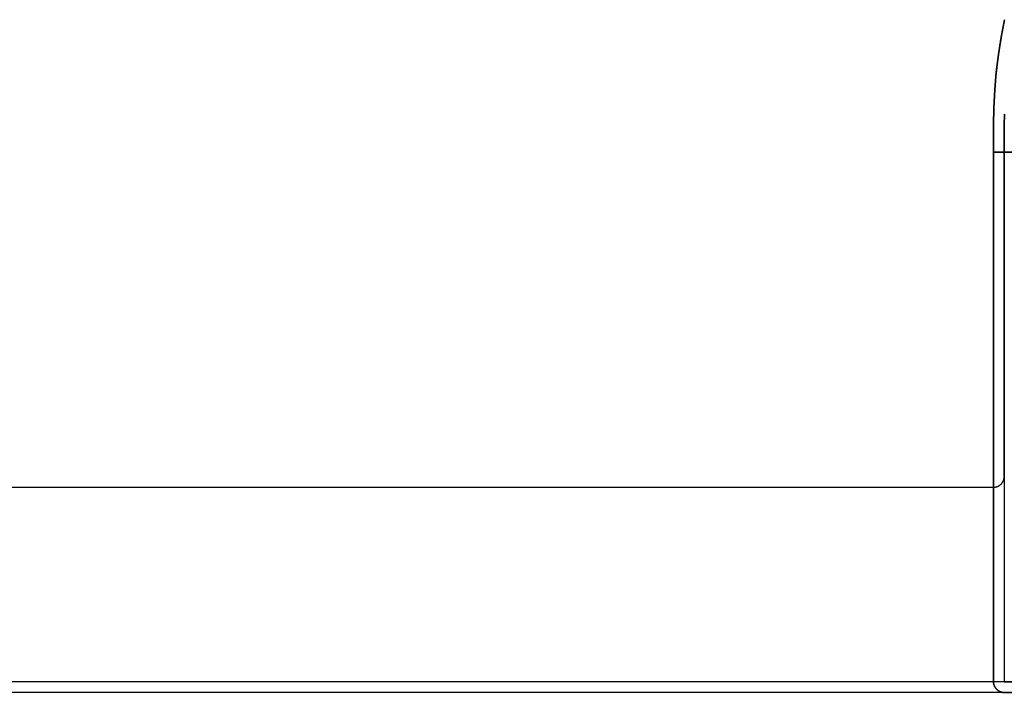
# Model space of a CAD drawing. Header units: millimetres. Extents: x -165 to 165, y -140 to 140.
# Tile 22 of 38: x 27 to 45, y 120 to 132. Entities that reach past the tile are written whole.
import ezdxf

# ---------------------------------------------------------------- set-up
doc = ezdxf.new("R2010")
doc.units = ezdxf.units.MM
doc.header["$MEASUREMENT"] = 0
doc.layers.add('Predefinito', color=5, linetype='Continuous')

# ---------------------------------------------------------------- blocks, each defined once
blk = doc.blocks.new('(#617) SUMATRA')
at = {"layer": 'Predefinito'}
for points in [[(45.202, 132.449), (45.159, 132.229), (45.121, 132.008), (45.088, 131.789), (45.061, 131.571), (45.038, 131.354), (45.021, 131.138), (45.009, 130.924), (45.002, 130.711), (45, 130.5)], [(45, 130.5), (45.006, 130.828), (45.023, 131.155), (45.051, 131.482), (45.09, 131.808), (45.141, 132.132), (45.203, 132.454)], [(45, 130.5), (45.006, 130.828), (45.023, 131.155), (45.051, 131.482), (45.09, 131.808), (45.141, 132.132), (45.203, 132.454)], [(45.2, 130.5), (45.202, 130.706)], [(45, 130.5), (45, 120.2)], [(45, 130.5), (45, 120.2)], [(45.2, 124), (45.2, 130.5)], [(45, 130), (47, 130)], [(45, 123.8), (45.004, 123.8), (45.009, 123.8), (45.013, 123.8), (45.018, 123.801), (45.023, 123.801), (45.027, 123.802), (45.032, 123.803), (45.036, 123.803), (45.041, 123.804), (45.046, 123.805), (45.05, 123.806), (45.055, 123.808), (45.06, 123.809), (45.064, 123.811), (45.069, 123.812), (45.074, 123.814), (45.078, 123.816), (45.083, 123.818), (45.087, 123.82), (45.092, 123.822), (45.096, 123.825), (45.101, 123.827), (45.105, 123.83), (45.109, 123.833), (45.114, 123.835), (45.118, 123.838), (45.122, 123.842), (45.126, 123.845), (45.13, 123.848), (45.134, 123.851), (45.138, 123.855), (45.141, 123.859), (45.145, 123.862), (45.149, 123.866), (45.152, 123.87), (45.155, 123.874), (45.158, 123.878), (45.162, 123.882), (45.165, 123.886), (45.167, 123.891), (45.17, 123.895), (45.173, 123.899), (45.175, 123.904), (45.178, 123.908), (45.18, 123.913), (45.182, 123.917), (45.184, 123.922), (45.186, 123.926), (45.188, 123.931), (45.189, 123.936), (45.191, 123.94), (45.192, 123.945), (45.194, 123.95), (45.195, 123.954), (45.196, 123.959), (45.197, 123.964), (45.197, 123.968), (45.198, 123.973), (45.199, 123.977), (45.199, 123.982), (45.2, 123.987), (45.2, 123.991), (45.2, 123.996), (45.2, 124)], [(-145.8, 123.8), (45, 123.8)], [(45, 122), (45, 123.8)], [(45, 120.5), (45, 122)], [(45, 120.2), (45, 120.5)], [(164.793, 120.2), (-160.8, 120.2)], [(45, 120.2), (45, 120.196), (45, 120.191), (45, 120.187), (45.001, 120.182), (45.001, 120.177), (45.002, 120.173), (45.003, 120.168), (45.003, 120.164), (45.004, 120.159), (45.005, 120.154), (45.006, 120.15), (45.008, 120.145), (45.009, 120.14), (45.011, 120.136), (45.012, 120.131), (45.014, 120.126), (45.016, 120.122), (45.018, 120.117), (45.02, 120.113), (45.022, 120.108), (45.025, 120.104), (45.027, 120.099), (45.03, 120.095), (45.033, 120.091), (45.035, 120.086), (45.038, 120.082), (45.042, 120.078), (45.045, 120.074), (45.048, 120.07), (45.051, 120.066), (45.055, 120.062), (45.059, 120.059), (45.062, 120.055), (45.066, 120.051), (45.07, 120.048), (45.074, 120.045), (45.078, 120.042), (45.082, 120.038), (45.086, 120.035), (45.091, 120.033), (45.095, 120.03), (45.099, 120.027), (45.104, 120.025), (45.108, 120.022), (45.113, 120.02), (45.117, 120.018), (45.122, 120.016), (45.126, 120.014), (45.131, 120.012), (45.136, 120.011), (45.14, 120.009), (45.145, 120.008), (45.15, 120.006), (45.154, 120.005), (45.159, 120.004), (45.164, 120.003), (45.168, 120.003), (45.173, 120.002), (45.177, 120.001), (45.182, 120.001), (45.187, 120), (45.191, 120), (45.196, 120), (45.2, 120)], [(45.2, 120), (45.193, 120), (45.186, 120), (45.18, 120.001), (45.173, 120.002), (45.166, 120.003), (45.159, 120.004), (45.153, 120.006), (45.146, 120.007), (45.139, 120.009), (45.133, 120.012), (45.127, 120.014), (45.12, 120.017), (45.114, 120.019), (45.108, 120.022), (45.102, 120.026), (45.096, 120.029), (45.09, 120.033), (45.085, 120.037), (45.079, 120.041), (45.074, 120.045), (45.069, 120.049), (45.063, 120.054), (45.059, 120.059), (45.054, 120.063), (45.049, 120.069), (45.045, 120.074), (45.041, 120.079), (45.037, 120.085), (45.033, 120.09), (45.029, 120.096), (45.026, 120.102), (45.022, 120.108), (45.019, 120.114), (45.017, 120.12), (45.014, 120.127), (45.012, 120.133), (45.009, 120.139), (45.007, 120.146), (45.006, 120.153), (45.004, 120.159), (45.003, 120.166), (45.002, 120.173), (45.001, 120.18), (45, 120.186), (45, 120.193), (45, 120.2)], [(164.793, 120), (-160.8, 120)], [(45.2, 120), (63.8, 120)]]:
    blk.add_lwpolyline(points, dxfattribs=at)
at = {"layer": 'Predefinito', "extrusion": (1, 0, 0)}
for points in [[(130.5, 0), (130.5, 59.8)], [(124, 59.8), (130.5, 59.8)], [(125.35, 0), (125.35, 59.8)], [(123.8, 34.388), (123.804, 34.388), (123.809, 34.388), (123.813, 34.388), (123.818, 34.389), (123.823, 34.389), (123.827, 34.39), (123.832, 34.39), (123.836, 34.391), (123.841, 34.392), (123.846, 34.393), (123.85, 34.394), (123.855, 34.396), (123.86, 34.397), (123.864, 34.399), (123.869, 34.4), (123.874, 34.402), (123.878, 34.404), (123.883, 34.406), (123.887, 34.408), (123.892, 34.41), (123.896, 34.413), (123.901, 34.415), (123.905, 34.418), (123.909, 34.421), (123.914, 34.424), (123.918, 34.427), (123.922, 34.43), (123.926, 34.433), (123.93, 34.436), (123.934, 34.44), (123.938, 34.443), (123.941, 34.447), (123.945, 34.451), (123.949, 34.455), (123.952, 34.459), (123.955, 34.463), (123.958, 34.467), (123.962, 34.471), (123.965, 34.475), (123.967, 34.48), (123.97, 34.484), (123.973, 34.488), (123.975, 34.493), (123.978, 34.497), (123.98, 34.502), (123.982, 34.507), (123.984, 34.511), (123.986, 34.516), (123.988, 34.521), (123.989, 34.525), (123.991, 34.53), (123.992, 34.535), (123.994, 34.539), (123.995, 34.544), (123.996, 34.549), (123.997, 34.554), (123.997, 34.558), (123.998, 34.563), (123.999, 34.568), (123.999, 34.572), (124, 34.577), (124, 34.581), (124, 34.586), (124, 34.59)], [(123.8, 60), (123.807, 60), (123.814, 60), (123.82, 59.999), (123.827, 59.998), (123.834, 59.997), (123.841, 59.996), (123.847, 59.994), (123.854, 59.993), (123.861, 59.991), (123.867, 59.988), (123.873, 59.986), (123.88, 59.983), (123.886, 59.981), (123.892, 59.978), (123.898, 59.974), (123.904, 59.971), (123.91, 59.967), (123.915, 59.963), (123.921, 59.959), (123.926, 59.955), (123.931, 59.951), (123.937, 59.946), (123.941, 59.941), (123.946, 59.937), (123.951, 59.931), (123.955, 59.926), (123.959, 59.921), (123.963, 59.915), (123.967, 59.91), (123.971, 59.904), (123.974, 59.898), (123.978, 59.892), (123.981, 59.886), (123.983, 59.88), (123.986, 59.873), (123.988, 59.867), (123.991, 59.861), (123.993, 59.854), (123.994, 59.847), (123.996, 59.841), (123.997, 59.834), (123.998, 59.827), (123.999, 59.82), (124, 59.814), (124, 59.807), (124, 59.8)], [(122, 35.908), (122, 34.388)], [(120.5, 34.388), (120.5, 35.908)], [(120.2, 0), (120.2, 34.388)]]:
    blk.add_lwpolyline(points, dxfattribs=at)
at = {"layer": 'Predefinito', "extrusion": (0, 1, 0)}
for points in [[(-45, 59.8), (-45, 59.807), (-45, 59.814), (-45.001, 59.82), (-45.002, 59.827), (-45.003, 59.834), (-45.004, 59.841), (-45.006, 59.847), (-45.007, 59.854), (-45.009, 59.861), (-45.012, 59.867), (-45.014, 59.873), (-45.017, 59.88), (-45.019, 59.886), (-45.022, 59.892), (-45.026, 59.898), (-45.029, 59.904), (-45.033, 59.91), (-45.037, 59.915), (-45.041, 59.921), (-45.045, 59.926), (-45.049, 59.931), (-45.054, 59.937), (-45.059, 59.941), (-45.063, 59.946), (-45.069, 59.951), (-45.074, 59.955), (-45.079, 59.959), (-45.085, 59.963), (-45.09, 59.967), (-45.096, 59.971), (-45.102, 59.974), (-45.108, 59.978), (-45.114, 59.981), (-45.12, 59.983), (-45.127, 59.986), (-45.133, 59.988), (-45.139, 59.991), (-45.146, 59.993), (-45.153, 59.994), (-45.159, 59.996), (-45.166, 59.997), (-45.173, 59.998), (-45.18, 59.999), (-45.186, 60), (-45.193, 60), (-45.2, 60)], [(-45.2, 60), (-45.193, 60), (-45.186, 60), (-45.18, 59.999), (-45.173, 59.998), (-45.166, 59.997), (-45.159, 59.996), (-45.153, 59.994), (-45.146, 59.993), (-45.139, 59.991), (-45.133, 59.988), (-45.127, 59.986), (-45.12, 59.983), (-45.114, 59.981), (-45.108, 59.978), (-45.102, 59.974), (-45.096, 59.971), (-45.09, 59.967), (-45.085, 59.963), (-45.079, 59.959), (-45.074, 59.955), (-45.069, 59.951), (-45.063, 59.946), (-45.059, 59.941), (-45.054, 59.937), (-45.049, 59.931), (-45.045, 59.926), (-45.041, 59.921), (-45.037, 59.915), (-45.033, 59.91), (-45.029, 59.904), (-45.026, 59.898), (-45.022, 59.892), (-45.019, 59.886), (-45.017, 59.88), (-45.014, 59.873), (-45.012, 59.867), (-45.009, 59.861), (-45.007, 59.854), (-45.006, 59.847), (-45.004, 59.841), (-45.003, 59.834), (-45.002, 59.827), (-45.001, 59.82), (-45, 59.814), (-45, 59.807), (-45, 59.8)], [(-45, 34.59), (145.8, 3.347)], [(145.8, 59.8), (-45, 59.8)], [(-45, 34.59), (-45, 59.8)], [(-45, 59.8), (-45, 59.807), (-45, 59.814), (-45.001, 59.82), (-45.002, 59.827), (-45.003, 59.834), (-45.004, 59.841), (-45.006, 59.847), (-45.007, 59.854), (-45.009, 59.861), (-45.012, 59.867), (-45.014, 59.873), (-45.017, 59.88), (-45.019, 59.886), (-45.022, 59.892), (-45.026, 59.898), (-45.029, 59.904), (-45.033, 59.91), (-45.037, 59.915), (-45.041, 59.921), (-45.045, 59.926), (-45.049, 59.931), (-45.054, 59.937), (-45.059, 59.941), (-45.063, 59.946), (-45.069, 59.951), (-45.074, 59.955), (-45.079, 59.959), (-45.085, 59.963), (-45.09, 59.967), (-45.096, 59.971), (-45.102, 59.974), (-45.108, 59.978), (-45.114, 59.981), (-45.12, 59.983), (-45.127, 59.986), (-45.133, 59.988), (-45.139, 59.991), (-45.146, 59.993), (-45.153, 59.994), (-45.159, 59.996), (-45.166, 59.997), (-45.173, 59.998), (-45.18, 59.999), (-45.186, 60), (-45.193, 60), (-45.2, 60)], [(-45, 34.388), (145.832, 3.139)], [(146, 3.111), (-45, 34.388)], [(146, 3.111), (-45, 34.388)], [(-45, 35.908), (146, 4.631)], [(146, 4.631), (-45, 35.908)], [(-45, 34.388), (146, 3.111)], [(146, 4.631), (-45, 35.908)], [(160.8, 4.944), (-164.771, 59.165)], [(-164.724, 58.954), (160.767, 4.747)], [(160.767, 4.747), (-164.724, 58.954)]]:
    blk.add_lwpolyline(points, dxfattribs=at)
at = {"layer": 'Predefinito', "extrusion": (-0.161599, 0, 0.986856)}
blk.add_lwpolyline([(-120, 50.168), (-120, 50.164), (-120, 50.159), (-120, 50.155), (-120.001, 50.15), (-120.001, 50.145), (-120.002, 50.141), (-120.003, 50.136), (-120.003, 50.131), (-120.004, 50.127), (-120.005, 50.122), (-120.006, 50.117), (-120.008, 50.112), (-120.009, 50.108), (-120.011, 50.103), (-120.012, 50.098), (-120.014, 50.094), (-120.016, 50.089), (-120.018, 50.084), (-120.02, 50.08), (-120.022, 50.075), (-120.025, 50.071), (-120.027, 50.066), (-120.03, 50.062), (-120.033, 50.057), (-120.035, 50.053), (-120.038, 50.049), (-120.042, 50.045), (-120.045, 50.041), (-120.048, 50.036), (-120.051, 50.033), (-120.055, 50.029), (-120.059, 50.025), (-120.062, 50.021), (-120.066, 50.018), (-120.07, 50.014), (-120.074, 50.011), (-120.078, 50.008), (-120.082, 50.005), (-120.086, 50.002), (-120.091, 49.999), (-120.095, 49.996), (-120.099, 49.993), (-120.104, 49.991), (-120.108, 49.988), (-120.113, 49.986), (-120.117, 49.984), (-120.122, 49.982), (-120.126, 49.98), (-120.131, 49.978), (-120.136, 49.976), (-120.14, 49.975), (-120.145, 49.973), (-120.15, 49.972), (-120.154, 49.971), (-120.159, 49.97), (-120.164, 49.969), (-120.168, 49.968), (-120.173, 49.967), (-120.177, 49.967), (-120.182, 49.966), (-120.187, 49.966), (-120.191, 49.966), (-120.196, 49.966), (-120.2, 49.966)], dxfattribs=at)
blk = doc.blocks.new('(#620) SUMATRA PIEDINO')
at = {"layer": 'Predefinito'}
for points in [[(-9.8, 9.5), (-9.804, 9.5), (-9.809, 9.5), (-9.813, 9.5), (-9.818, 9.499), (-9.823, 9.499), (-9.827, 9.498), (-9.832, 9.497), (-9.836, 9.497), (-9.841, 9.496), (-9.846, 9.495), (-9.85, 9.494), (-9.855, 9.492), (-9.86, 9.491), (-9.864, 9.489), (-9.869, 9.488), (-9.874, 9.486), (-9.878, 9.484), (-9.883, 9.482), (-9.887, 9.48), (-9.892, 9.478), (-9.896, 9.475), (-9.901, 9.473), (-9.905, 9.47), (-9.909, 9.467), (-9.914, 9.465), (-9.918, 9.462), (-9.922, 9.458), (-9.926, 9.455), (-9.93, 9.452), (-9.934, 9.449), (-9.938, 9.445), (-9.941, 9.441), (-9.945, 9.438), (-9.949, 9.434), (-9.952, 9.43), (-9.955, 9.426), (-9.958, 9.422), (-9.962, 9.418), (-9.965, 9.414), (-9.967, 9.409), (-9.97, 9.405), (-9.973, 9.401), (-9.975, 9.396), (-9.978, 9.392), (-9.98, 9.387), (-9.982, 9.383), (-9.984, 9.378), (-9.986, 9.374), (-9.988, 9.369), (-9.989, 9.364), (-9.991, 9.36), (-9.992, 9.355), (-9.994, 9.35), (-9.995, 9.346), (-9.996, 9.341), (-9.997, 9.336), (-9.997, 9.332), (-9.998, 9.327), (-9.999, 9.323), (-9.999, 9.318), (-10, 9.313), (-10, 9.309), (-10, 9.304), (-10, 9.3)], [(-10, 9.3), (-10, 9.307), (-10, 9.314), (-9.999, 9.32), (-9.998, 9.327), (-9.997, 9.334), (-9.996, 9.341), (-9.994, 9.347), (-9.993, 9.354), (-9.991, 9.361), (-9.988, 9.367), (-9.986, 9.373), (-9.983, 9.38), (-9.981, 9.386), (-9.978, 9.392), (-9.974, 9.398), (-9.971, 9.404), (-9.967, 9.41), (-9.963, 9.415), (-9.959, 9.421), (-9.955, 9.426), (-9.951, 9.431), (-9.946, 9.437), (-9.941, 9.441), (-9.937, 9.446), (-9.931, 9.451), (-9.926, 9.455), (-9.921, 9.459), (-9.915, 9.463), (-9.91, 9.467), (-9.904, 9.471), (-9.898, 9.474), (-9.892, 9.478), (-9.886, 9.481), (-9.88, 9.483), (-9.873, 9.486), (-9.867, 9.488), (-9.861, 9.491), (-9.854, 9.493), (-9.847, 9.494), (-9.841, 9.496), (-9.834, 9.497), (-9.827, 9.498), (-9.82, 9.499), (-9.814, 9.5), (-9.807, 9.5), (-9.8, 9.5)], [(-9.8, 9.5), (-9.807, 9.5), (-9.814, 9.5), (-9.82, 9.499), (-9.827, 9.498), (-9.834, 9.497), (-9.841, 9.496), (-9.847, 9.494), (-9.854, 9.493), (-9.861, 9.491), (-9.867, 9.488), (-9.873, 9.486), (-9.88, 9.483), (-9.886, 9.481), (-9.892, 9.478), (-9.898, 9.474), (-9.904, 9.471), (-9.91, 9.467), (-9.915, 9.463), (-9.921, 9.459), (-9.926, 9.455), (-9.931, 9.451), (-9.937, 9.446), (-9.941, 9.441), (-9.946, 9.437), (-9.951, 9.431), (-9.955, 9.426), (-9.959, 9.421), (-9.963, 9.415), (-9.967, 9.41), (-9.971, 9.404), (-9.974, 9.398), (-9.978, 9.392), (-9.981, 9.386), (-9.983, 9.38), (-9.986, 9.373), (-9.988, 9.367), (-9.991, 9.361), (-9.993, 9.354), (-9.994, 9.347), (-9.996, 9.341), (-9.997, 9.334), (-9.998, 9.327), (-9.999, 9.32), (-10, 9.314), (-10, 9.307), (-10, 9.3)], [(0.5, 9.5), (-9.8, 9.5)], [(-9.8, 9.5), (0.5, 9.5)], [(-9.8, 9.5), (0.5, 9.5)], [(0, 7.5), (0, 9.5)], [(2.449, 9.298), (2.229, 9.341), (2.008, 9.379), (1.789, 9.412), (1.571, 9.439), (1.354, 9.462), (1.138, 9.479), (0.924, 9.491), (0.711, 9.498), (0.5, 9.5)], [(2.454, 9.297), (2.132, 9.359), (1.808, 9.41), (1.482, 9.449), (1.155, 9.477), (0.828, 9.494), (0.5, 9.5)], [(2.454, 9.297), (2.132, 9.359), (1.808, 9.41), (1.482, 9.449), (1.155, 9.477), (0.828, 9.494), (0.5, 9.5)], [(-10, 9.3), (-10, -9.3)], [(-10, -9.3), (-10, 9.3)], [(-10, -9.3), (-10, 9.3)], [(0.5, 9.3), (-9.8, 9.3)], [(-9.8, 9.3), (-9.8, -9.3)], [(0, 6.797), (0, 9.3)], [(0.706, 9.298), (0.5, 9.3)]]:
    blk.add_lwpolyline(points, dxfattribs=at)
at = {"layer": 'Predefinito', "extrusion": (1, 0, 0)}
for points in [[(9.5, 2), (9.5, 0.2)], [(9.3, 0), (9.307, 0), (9.314, 0), (9.32, 0.001), (9.327, 0.002), (9.334, 0.003), (9.341, 0.004), (9.347, 0.006), (9.354, 0.007), (9.361, 0.009), (9.367, 0.012), (9.373, 0.014), (9.38, 0.017), (9.386, 0.019), (9.392, 0.022), (9.398, 0.026), (9.404, 0.029), (9.41, 0.033), (9.415, 0.037), (9.421, 0.041), (9.426, 0.045), (9.431, 0.049), (9.437, 0.054), (9.441, 0.059), (9.446, 0.063), (9.451, 0.069), (9.455, 0.074), (9.459, 0.079), (9.463, 0.085), (9.467, 0.09), (9.471, 0.096), (9.474, 0.102), (9.478, 0.108), (9.481, 0.114), (9.483, 0.12), (9.486, 0.127), (9.488, 0.133), (9.491, 0.139), (9.493, 0.146), (9.494, 0.153), (9.496, 0.159), (9.497, 0.166), (9.498, 0.173), (9.499, 0.18), (9.5, 0.186), (9.5, 0.193), (9.5, 0.2)], [(9.5, 2), (9.5, 0.2)], [(9.3, 0), (9.307, 0), (9.314, 0), (9.32, 0.001), (9.327, 0.002), (9.334, 0.003), (9.341, 0.004), (9.347, 0.006), (9.354, 0.007), (9.361, 0.009), (9.367, 0.012), (9.373, 0.014), (9.38, 0.017), (9.386, 0.019), (9.392, 0.022), (9.398, 0.026), (9.404, 0.029), (9.41, 0.033), (9.415, 0.037), (9.421, 0.041), (9.426, 0.045), (9.431, 0.049), (9.437, 0.054), (9.441, 0.059), (9.446, 0.063), (9.451, 0.069), (9.455, 0.074), (9.459, 0.079), (9.463, 0.085), (9.467, 0.09), (9.471, 0.096), (9.474, 0.102), (9.478, 0.108), (9.481, 0.114), (9.483, 0.12), (9.486, 0.127), (9.488, 0.133), (9.491, 0.139), (9.493, 0.146), (9.494, 0.153), (9.496, 0.159), (9.497, 0.166), (9.498, 0.173), (9.499, 0.18), (9.5, 0.186), (9.5, 0.193), (9.5, 0.2)], [(9.5, 0.2), (9.5, 2)], [(9.5, 0.2), (9.5, 0.193), (9.5, 0.186), (9.499, 0.18), (9.498, 0.173), (9.497, 0.166), (9.496, 0.159), (9.494, 0.153), (9.493, 0.146), (9.491, 0.139), (9.488, 0.133), (9.486, 0.127), (9.483, 0.12), (9.481, 0.114), (9.478, 0.108), (9.474, 0.102), (9.471, 0.096), (9.467, 0.09), (9.463, 0.085), (9.459, 0.079), (9.455, 0.074), (9.451, 0.069), (9.446, 0.063), (9.441, 0.059), (9.437, 0.054), (9.431, 0.049), (9.426, 0.045), (9.421, 0.041), (9.415, 0.037), (9.41, 0.033), (9.404, 0.029), (9.398, 0.026), (9.392, 0.022), (9.386, 0.019), (9.38, 0.017), (9.373, 0.014), (9.367, 0.012), (9.361, 0.009), (9.354, 0.007), (9.347, 0.006), (9.341, 0.004), (9.334, 0.003), (9.327, 0.002), (9.32, 0.001), (9.314, 0), (9.307, 0), (9.3, 0)], [(9.3, 0.2), (9.3, 2)]]:
    blk.add_lwpolyline(points, dxfattribs=at)
at = {"layer": 'Predefinito', "extrusion": (0, 1, 0)}
blk.add_lwpolyline([(9.8, 0), (9.807, 0), (9.814, 0), (9.82, 0.001), (9.827, 0.002), (9.834, 0.003), (9.841, 0.004), (9.847, 0.006), (9.854, 0.007), (9.861, 0.009), (9.867, 0.012), (9.873, 0.014), (9.88, 0.017), (9.886, 0.019), (9.892, 0.022), (9.898, 0.026), (9.904, 0.029), (9.91, 0.033), (9.915, 0.037), (9.921, 0.041), (9.926, 0.045), (9.931, 0.049), (9.937, 0.054), (9.941, 0.059), (9.946, 0.063), (9.951, 0.069), (9.955, 0.074), (9.959, 0.079), (9.963, 0.085), (9.967, 0.09), (9.971, 0.096), (9.974, 0.102), (9.978, 0.108), (9.981, 0.114), (9.983, 0.12), (9.986, 0.127), (9.988, 0.133), (9.991, 0.139), (9.993, 0.146), (9.994, 0.153), (9.996, 0.159), (9.997, 0.166), (9.998, 0.173), (9.999, 0.18), (10, 0.186), (10, 0.193), (10, 0.2)], dxfattribs=at)
blk = doc.blocks.new('(#609) Assem1')
at = {"layer": 'Predefinito'}
blk.add_blockref('(#617) SUMATRA', (0, 0), dxfattribs=at)
at = {"layer": 'Predefinito', "rotation": 90.00000000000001}
blk.add_blockref('(#620) SUMATRA PIEDINO', (54.5, 130, -2), dxfattribs=at)

msp = doc.modelspace()

# ---------------------------------------------------------------- block references
at = {"layer": 'Predefinito'}
msp.add_blockref('(#609) Assem1', (0, 0), dxfattribs=at)

doc.saveas('drawing.dxf')
